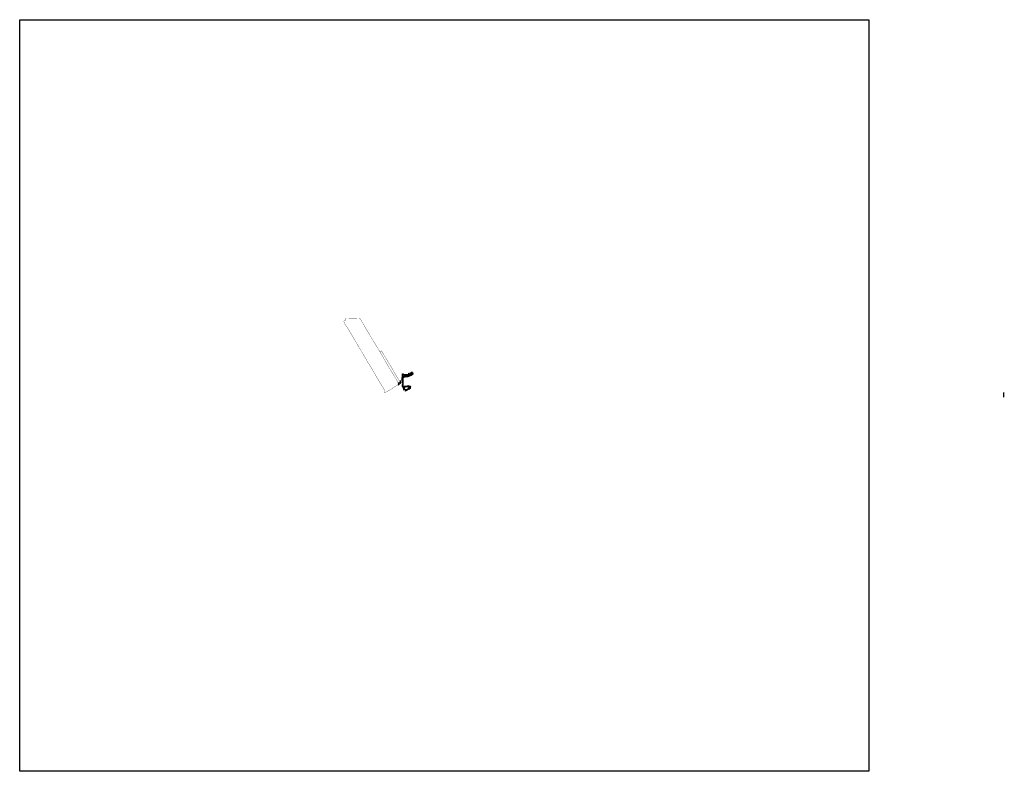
# Model space of a CAD drawing. Header units: feet. Extents: x 1486787 to 1509343, y 328300 to 345517.
import ezdxf

# ---------------------------------------------------------------- set-up
doc = ezdxf.new("R2010")
doc.units = ezdxf.units.FT
doc.header["$MEASUREMENT"] = 0
doc.layers.add('DR_P_Storm_Sewer', color=1, linetype='Continuous', true_color=0xff0000)
for name, color, linetype in [('MT_P_Work_Area', 7, 'Continuous'), ('PV_P_Curb', 6, 'Continuous'), ('PV_P_Drive', 1, 'Continuous'), ('PV_P_EOP', 6, 'Continuous'), ('PV_P_Saw_Cut_Line', 62, 'Continuous'), ('PV_P_Walk', 4, 'Continuous'), ('SC_Scratch1', 1, 'Continuous')]:
    doc.layers.add(name, color=color, linetype=linetype)

msp = doc.modelspace()

# ---------------------------------------------------------------- hatches: boundary and pattern name
at = {"layer": 'MT_P_Work_Area'}
h = msp.add_hatch(dxfattribs=at)
h.set_pattern_fill('ANSI37', color=247, scale=80)
h.paths.add_polyline_path([(1495459, 337193), (1495466, 337197), (1495469, 337197), (1495472, 337191), (1495476, 337194), (1495486, 337177), (1495487, 337170), (1495484, 337161), (1495480, 337153), (1495472, 337148), (1495463, 337163), (1495465, 337170), (1495462, 337186)])

# ---------------------------------------------------------------- linework, layer by layer
at = {"layer": 'DR_P_Storm_Sewer', "color": 3, "flags": 128}
for points, const_width in [([(1495513, 337217), (1495514, 337212), (1495505, 337209), (1495464, 337278), (1495199, 337726), (1495078, 337931), (1495046, 337909), (1495040, 337905), (1494900, 338141), (1494685, 338502), (1494587, 338667), (1494271, 338677), (1494259, 338670), (1494250, 338654), (1494251, 338638), (1494253, 338635), (1494206, 338608), (1494233, 338561), (1494231, 338552), (1494281, 338482), (1494394, 338293), (1494400, 338283), (1494404, 338278), (1494433, 338229), (1494443, 338212), (1494565, 338006), (1494571, 337995), (1494598, 337947), (1494689, 337797), (1494737, 337717), (1494735, 337708), (1494748, 337690), (1494785, 337635), (1494942, 337371), (1495020, 337240), (1495121, 337073), (1495135, 337046), (1495141, 337019), (1495142, 337009), (1495137, 336984), (1495134, 336978)], 6), ([(1509326, 336868), (1509328, 336982)], 30)]:
    msp.add_lwpolyline(points, dxfattribs=dict(at, const_width=const_width))
at = {"layer": 'DR_P_Storm_Sewer', "color": 30, "const_width": 6, "flags": 128}
for points in [[(1495042, 337902), (1495432, 337244)], [(1495142, 336982), (1495161, 336976), (1495333, 337077), (1495340, 337086), (1495405, 337122)]]:
    msp.add_lwpolyline(points, dxfattribs=at)
at = {"layer": 'DR_P_Storm_Sewer', "const_width": 6, "flags": 128}
for points in [[(1495432, 337245), (1495463, 337195)], [(1495510, 337205), (1495481, 337186)], [(1495405, 337122), (1495465, 337160)]]:
    msp.add_lwpolyline(points, dxfattribs=at)
at = {"layer": 'MT_P_Work_Area', "const_width": 0.5, "flags": 128}
msp.add_lwpolyline([(1495459, 337193), (1495466, 337197), (1495469, 337197), (1495472, 337191), (1495476, 337194), (1495486, 337177), (1495487, 337170), (1495484, 337161), (1495480, 337153), (1495472, 337148), (1495463, 337163), (1495465, 337170), (1495462, 337186)], close=True, dxfattribs=at)
at = {"layer": 'PV_P_Curb', "flags": 128}
for points in [[(1495634, 337375, 0.187896), (1495761, 337421, -0.071214), (1495781, 337434, -0.071214)], [(1495634, 337376, 0.187901), (1495761, 337421, -0.071205), (1495781, 337434, -0.071205)], [(1495522, 337219), (1495521, 337205, -0.755217), (1495504, 337200), (1495497, 337213)], [(1495559, 337320, 0.027175), (1495558, 337314)], [(1495634, 337375), (1495602, 337376, -0.043661), (1495594, 337377), (1495576, 337380, -0.315299), (1495562, 337395)], [(1495634, 337345), (1495601, 337346, 0.043661), (1495593, 337345), (1495582, 337344)], [(1495634, 337345, 0.187904), (1495779, 337401, -0.071192), (1495792, 337410, -0.071192)], [(1495634, 337345, 0.187909), (1495779, 337401, -0.071176), (1495792, 337410, -0.071176)], [(1495593, 337041), (1495563, 337114, -0.006051), (1495561, 337117, -0.098822), (1495556, 337146), (1495556, 337162)], [(1495594, 337042), (1495563, 337115, -0.006051), (1495562, 337118, -0.006051)], [(1495737, 337079), (1495727, 337079, 0.255438), (1495676, 337052, -1.686141), (1495643, 337114), (1495727, 337114), (1495737, 337114)], [(1495737, 337080), (1495727, 337080, 0.255438), (1495675, 337052, -1.686141), (1495643, 337113), (1495727, 337113), (1495737, 337113)]]:
    msp.add_lwpolyline(points, format="xyb", dxfattribs=at)
for points in [[(1495782, 337432), (1495781, 337434)], [(1495497, 337213), (1495496, 337212)], [(1495522, 337219), (1495522, 337219)], [(1495555, 337251), (1495558, 337251)], [(1495557, 337251), (1495558, 337314)], [(1495558, 337251), (1495559, 337314)], [(1495562, 337395), (1495560, 337395)], [(1495594, 337377), (1495576, 337381)], [(1495593, 337345), (1495582, 337343)], [(1495634, 337345), (1495601, 337345)], [(1495634, 337376), (1495602, 337376)], [(1495792, 337410), (1495791, 337412)], [(1495554, 337162), (1495557, 337162)], [(1495557, 337162), (1495557, 337146)], [(1495592, 337041), (1495594, 337042)], [(1495737, 337111), (1495737, 337114)], [(1495737, 337079), (1495737, 337081)]]:
    msp.add_lwpolyline(points, dxfattribs=at)
at = {"layer": 'PV_P_Curb'}
for centre, radius, start, end in [((1495587, 337316), 28, 99.0089, 172.7825), ((1495587, 337316), 27.5, 99.0089, 172.7825), ((1495606, 337313), 47.5, 172.7825, 179.0089), ((1495579, 337398), 17.5, 189.0089, 259.0089), ((1495601, 337298), 47.5, 89.0089, 99.0089), ((1495603, 337424), 47.5, 259.0089, 269.0089), ((1495629, 337144), 72.5, 179.0089, 201.5841)]:
    msp.add_arc(centre, radius, start, end, dxfattribs=at)
at = {"layer": 'PV_P_Drive', "flags": 128}
for points in [[(1495673, 337114), (1495676, 337117)], [(1495673, 337114), (1495673, 337113)], [(1495680, 337139), (1495676, 337121)], [(1495676, 337121), (1495676, 337113)], [(1495676, 337121), (1495701, 337121)], [(1495676, 337117), (1495701, 337117)], [(1495680, 337139), (1495697, 337139)], [(1495686, 337063), (1495685, 337064)], [(1495686, 337063), (1495690, 337062)], [(1495698, 337048), (1495687, 337066)], [(1495697, 337139), (1495701, 337121)], [(1495698, 337048), (1495714, 337058)], [(1495701, 337121), (1495701, 337113)], [(1495701, 337117), (1495704, 337114)], [(1495704, 337114), (1495704, 337113)], [(1495714, 337058), (1495704, 337076)], [(1495707, 337076), (1495706, 337072)], [(1495707, 337076), (1495707, 337077)]]:
    msp.add_lwpolyline(points, dxfattribs=at)
for points in [[(1495706, 337072, 0.084674), (1495690, 337062)], [(1495708, 337068, 0.093031), (1495692, 337058)]]:
    msp.add_lwpolyline(points, format="xyb", dxfattribs=at)
at = {"layer": 'PV_P_EOP', "flags": 128}
for points in [[(1495782, 337432, 0.071252), (1495763, 337419, -0.18788), (1495634, 337373), (1495602, 337374, -0.043661), (1495593, 337375), (1495575, 337378, -0.315299), (1495560, 337395)], [(1495791, 337412, 0.071252), (1495777, 337403, -0.187887), (1495634, 337347), (1495601, 337348, 0.043661), (1495593, 337347), (1495582, 337346)], [(1495592, 337041), (1495561, 337114, -0.006051), (1495559, 337117, -0.098822), (1495554, 337146), (1495554, 337162)], [(1495737, 337081), (1495727, 337081, 0.255438), (1495674, 337053, -1.686141), (1495643, 337112), (1495727, 337111), (1495737, 337111)]]:
    msp.add_lwpolyline(points, format="xyb", dxfattribs=at)
for points in [[(1495782, 337432), (1495791, 337412)], [(1495503, 337200), (1495496, 337212)], [(1495522, 337205), (1495522, 337219)], [(1495560, 337395), (1495558, 337405), (1495555, 337405)], [(1495555, 337251), (1495556, 337314)], [(1495737, 337081), (1495737, 337111)]]:
    msp.add_lwpolyline(points, dxfattribs=at)
at = {"layer": 'PV_P_EOP'}
for centre, radius, start, end in [((1495606, 337313), 50, 172.7825, 179.0089), ((1495587, 337316), 30, 99.0089, 172.7825), ((1495512, 337205), 10, 210.7661, 359.0089)]:
    msp.add_arc(centre, radius, start, end, dxfattribs=at)
at = {"layer": 'PV_P_Saw_Cut_Line', "flags": 128}
for points in [[(1495494, 337211), (1495496, 337212)], [(1495503, 337198), (1495494, 337211)], [(1495524, 337219), (1495522, 337219)], [(1495524, 337203), (1495524, 337219)], [(1495552, 337251), (1495555, 337405)], [(1495552, 337251), (1495555, 337251)], [(1495554, 337162), (1495551, 337162)], [(1495589, 337039), (1495592, 337041)]]:
    msp.add_lwpolyline(points, dxfattribs=at)
msp.add_lwpolyline([(1495551, 337162), (1495551, 337137, 0.104936), (1495554, 337121), (1495589, 337039)], format="xyb", dxfattribs=at)
at = {"layer": 'PV_P_Saw_Cut_Line'}
msp.add_arc((1495512, 337203), 11.5, 210.7661, 359.0089, dxfattribs=at)
at = {"layer": 'PV_P_Walk'}
msp.add_line((1495614, 337015), (1495616, 337010), dxfattribs=at)
at = {"layer": 'PV_P_Walk', "flags": 128}
for points in [[(1495776, 337444, 0.092042), (1495734, 337411, -0.08091), (1495729, 337407, -0.139893), (1495634, 337383), (1495602, 337383, -0.043661), (1495595, 337384), (1495577, 337388, -0.260031), (1495569, 337394, -0.094952), (1495569, 337396)], [(1495736, 337405, -0.089884), (1495774, 337437), (1495778, 337440)], [(1495509, 337251), (1495509, 337235, 0.077831), (1495510, 337228, -0.073481), (1495511, 337221), (1495511, 337213)], [(1495514, 337230, -0.091796), (1495513, 337239), (1495513, 337252)], [(1495797, 337400, 0.070776), (1495786, 337393, -0.187991), (1495634, 337334), (1495623, 337334, 0.137109), (1495596, 337327, -0.137109), (1495568, 337320)], [(1495575, 337320, -0.027827), (1495568, 337319, -0.027827)], [(1495580, 337387), (1495577, 337388, -0.260031), (1495570, 337394, -0.094952), (1495570, 337396)], [(1495600, 337039), (1495568, 337114, -0.038448), (1495564, 337125), (1495564, 337127, -0.066972), (1495561, 337154)], [(1495603, 337045), (1495573, 337116, -0.038448), (1495569, 337126), (1495569, 337129, -0.067035), (1495566, 337154)], [(1495567, 337138, -0.041202), (1495566, 337154, -0.04041)], [(1495690, 337062, 0.072546), (1495679, 337050, -0.149334), (1495659, 337034), (1495614, 337015)], [(1495692, 337058, 0.068379), (1495683, 337047, -0.149334), (1495661, 337029), (1495616, 337010)], [(1495737, 337076), (1495727, 337076, 0.093469), (1495706, 337072, 0.093469)], [(1495736, 337072), (1495726, 337071, 0.089289), (1495708, 337068, 0.089289)]]:
    msp.add_lwpolyline(points, format="xyb", dxfattribs=at)
for points in [[(1495778, 337440), (1495776, 337444)], [(1495503, 337217), (1495499, 337214)], [(1495507, 337200), (1495499, 337214)], [(1495506, 337212), (1495501, 337209)], [(1495509, 337207), (1495502, 337203)], [(1495512, 337203), (1495503, 337217)], [(1495511, 337213), (1495506, 337212)], [(1495509, 337251), (1495509, 337255), (1495513, 337256), (1495513, 337252)], [(1495513, 337209), (1495509, 337208)], [(1495509, 337208), (1495509, 337208)], [(1495512, 337203), (1495509, 337208)], [(1495515, 337216), (1495511, 337213)], [(1495511, 337213), (1495519, 337198)], [(1495518, 337211), (1495513, 337209)], [(1495513, 337209), (1495519, 337198)], [(1495515, 337216), (1495522, 337204)], [(1495516, 337220), (1495516, 337214)], [(1495520, 337206), (1495516, 337204)], [(1495518, 337211), (1495522, 337205)], [(1495562, 337251), (1495561, 337189)], [(1495562, 337395), (1495564, 337395)], [(1495563, 337331), (1495562, 337251)], [(1495563, 337330), (1495562, 337314)], [(1495562, 337325), (1495568, 337325)], [(1495562, 337320), (1495568, 337320)], [(1495562, 337314), (1495568, 337314)], [(1495563, 337330), (1495568, 337336)], [(1495563, 337327), (1495568, 337333)], [(1495564, 337403), (1495565, 337407)], [(1495564, 337403), (1495564, 337395)], [(1495570, 337400), (1495564, 337400)], [(1495565, 337407), (1495569, 337407)], [(1495565, 337387), (1495570, 337393)], [(1495565, 337388), (1495569, 337384)], [(1495566, 337189), (1495567, 337250)], [(1495567, 337389), (1495570, 337385)], [(1495568, 337337), (1495567, 337250)], [(1495568, 337384), (1495574, 337389)], [(1495569, 337337), (1495568, 337325)], [(1495568, 337319), (1495568, 337314)], [(1495569, 337403), (1495569, 337407)], [(1495569, 337403), (1495569, 337396)], [(1495570, 337400), (1495570, 337396)], [(1495570, 337393), (1495571, 337393)], [(1495574, 337389), (1495574, 337389)], [(1495574, 337326), (1495575, 337320)], [(1495580, 337387), (1495579, 337380)], [(1495700, 337416), (1495702, 337419)], [(1495702, 337415), (1495700, 337416)], [(1495702, 337419), (1495704, 337418)], [(1495712, 337405), (1495716, 337406)], [(1495712, 337405), (1495716, 337406)], [(1495712, 337405), (1495714, 337399)], [(1495712, 337405), (1495712, 337405)], [(1495713, 337403), (1495716, 337404)], [(1495713, 337403), (1495714, 337400)], [(1495714, 337402), (1495716, 337403)], [(1495714, 337401), (1495717, 337402)], [(1495718, 337401), (1495714, 337399)], [(1495714, 337400), (1495714, 337400)], [(1495715, 337407), (1495716, 337406)], [(1495716, 337406), (1495718, 337401)], [(1495716, 337404), (1495717, 337402)], [(1495717, 337402), (1495718, 337402)], [(1495736, 337405), (1495737, 337403)], [(1495800, 337406), (1495800, 337403), (1495797, 337400)], [(1495502, 337204), (1495501, 337204)], [(1495502, 337204), (1495504, 337204)], [(1495505, 337199), (1495502, 337203)], [(1495507, 337200), (1495504, 337204)], [(1495512, 337203), (1495505, 337199)], [(1495512, 337203), (1495505, 337198)], [(1495521, 337205), (1495517, 337202)], [(1495557, 337154), (1495556, 337154)], [(1495557, 337152), (1495556, 337152)], [(1495557, 337147), (1495556, 337147)], [(1495557, 337145), (1495556, 337145)], [(1495557, 337154), (1495561, 337148)], [(1495557, 337152), (1495561, 337148)], [(1495557, 337147), (1495559, 337150)], [(1495557, 337147), (1495561, 337143)], [(1495557, 337145), (1495561, 337143)], [(1495558, 337145), (1495561, 337148)], [(1495561, 337189), (1495561, 337154)], [(1495561, 337189), (1495566, 337189)], [(1495566, 337154), (1495561, 337154)], [(1495566, 337148), (1495561, 337148)], [(1495566, 337143), (1495561, 337143)], [(1495567, 337121), (1495561, 337118)], [(1495561, 337119), (1495566, 337120)], [(1495561, 337119), (1495561, 337119)], [(1495567, 337138), (1495562, 337137)], [(1495563, 337119), (1495565, 337115)], [(1495569, 337116), (1495563, 337114)], [(1495564, 337113), (1495563, 337113)], [(1495564, 337113), (1495568, 337115)], [(1495566, 337189), (1495566, 337153)], [(1495573, 337122), (1495676, 337121)], [(1495573, 337117), (1495623, 337117)], [(1495578, 337117), (1495578, 337122)], [(1495604, 337040), (1495600, 337039)], [(1495604, 337040), (1495603, 337045)], [(1495623, 337117), (1495643, 337117)], [(1495643, 337117), (1495676, 337117)], [(1495701, 337121), (1495717, 337121)], [(1495701, 337117), (1495717, 337117)], [(1495717, 337121), (1495737, 337121)], [(1495717, 337117), (1495737, 337117)], [(1495736, 337072), (1495737, 337076)], [(1495737, 337121), (1495737, 337117)]]:
    msp.add_lwpolyline(points, dxfattribs=at)
at = {"layer": 'PV_P_Walk'}
for points in [[(1495800, 337406, 0.096762), (1495783, 337396, -0.187956), (1495634, 337339), (1495623, 337339, 0.137109), (1495594, 337332, -0.137109), (1495568, 337325)], [(1495574, 337326, -0.027554), (1495568, 337325, -0.027554)]]:
    msp.add_lwpolyline(points, format="xyb", dxfattribs=at)
for centre, radius, start, end in [((1495486, 337220), 30, 0, 19.9881), ((1495693, 337397), 20, 25.3688, 63.7114), ((1495693, 337397), 24.2, 25.3688, 63.7114), ((1495573, 337107), 15, 89.6281, 112.2966), ((1495573, 337107), 10, 89.6281, 112.2966)]:
    msp.add_arc(centre, radius, start, end, dxfattribs=at)
at = {"layer": 'SC_Scratch1'}
msp.add_lwpolyline([(1486787, 345517), (1506243, 345517), (1506243, 328300), (1486787, 328300)], close=True, dxfattribs=at)

doc.saveas('drawing.dxf')
